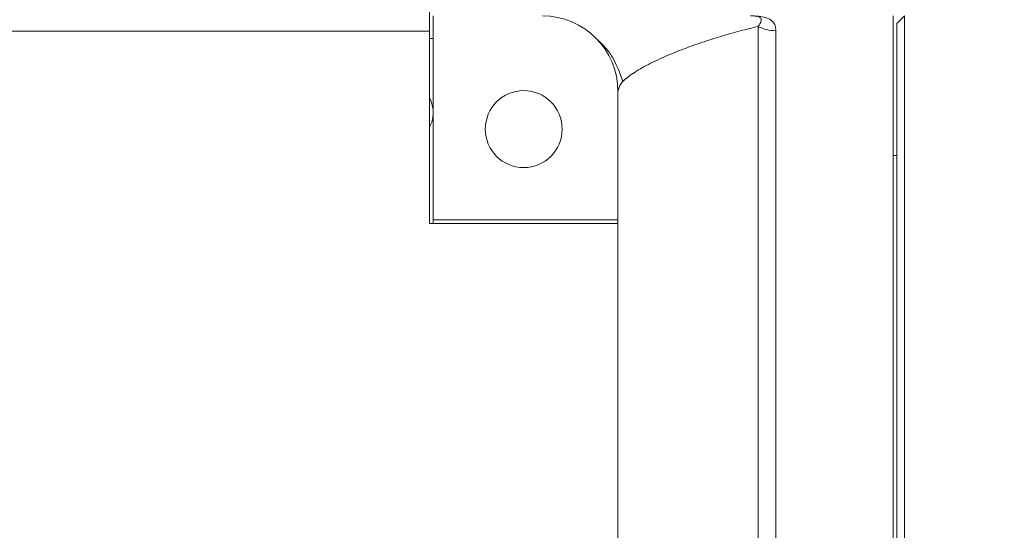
# Model space of a CAD drawing. Header units: millimetres. Extents: x 35469 to 44263, y -24881 to -16268.
# Tile 26 of 231: x 38742 to 38872, y -22027 to -21960. Entities that reach past the tile are written whole.
import ezdxf

# ---------------------------------------------------------------- set-up
doc = ezdxf.new("R2010")
doc.units = ezdxf.units.MM
doc.header["$LTSCALE"] = 0.3175
doc.layers.add('1轮廓实线层', color=7, linetype='Continuous', lineweight=18)
doc.layers.add('7标注层', color=4, linetype='Continuous', lineweight=13)
doc.styles.add('标准汉字', font='gbenor.shx', dxfattribs={"bigfont": 'gbcbig.shx'})
doc.dimstyles.new('M1：18', dxfattribs={"dimscale": 18, "dimtxt": 3.5, "dimasz": 2.5, "dimexe": 2, "dimexo": 0, "dimgap": 1.5, "dimtad": 1, "dimdec": 1, "dimdsep": 46, "dimtxsty": '标准汉字', "dimcen": 5, "dimdle": 5, "dimclrd": 1, "dimclre": 1, "dimclrt": 256, "dimadec": 4, "dimazin": 2, "dimtfac": 1, "dimtdec": 1, "dimtmove": 0, "dimatfit": 3, "dimfxl": 1, "dimtolj": 1, "dimarcsym": 0})

# ---------------------------------------------------------------- blocks, each defined once
blk = doc.blocks.new('*D47')
at = {"layer": '7标注层', "color": 1, "lineweight": -2, "ltscale": 18, "transparency": 16777216}
blk.add_line((40133.94, -21590.74), (40484.69, -21492.38), dxfattribs=at)
at = {"layer": '7标注层', "color": 1, "transparency": 16777216}
blk.add_solid([(40486.71, -21499.6), (40482.66, -21485.16), (40528.02, -21480.23)], dxfattribs=at)
at = {"layer": 'Defpoints', "color": 0, "transparency": 16777216}
for p in [(40528.02, -21480.23), (38543.98, -22036.57)]:
    blk.add_point(p, dxfattribs=at)
at = {"layer": '7标注层', "transparency": 16777216, "insert": (40227.57, -21503.73), "char_height": 63, "attachment_point": 5, "rotation": 15.664, "style": '标准汉字'}
blk.add_mtext('\\A1;R2060', dxfattribs=at)

msp = doc.modelspace()

# ---------------------------------------------------------------- linework, layer by layer
at = {"layer": '1轮廓实线层', "ltscale": 18}
for p, q in [((38795.983, -21955.079), (38795.983, -21961.079)), ((38796.483, -21959.079), (38796.483, -21986.079)), ((38857.483, -21959.079), (38857.483, -22111.693)), ((38858.983, -21959.079), (38857.983, -21960.079)), ((38858.983, -21959.079), (38858.983, -22114.079)), ((38795.983, -21961.079), (38675.983, -21961.079)), ((38795.983, -21961.079), (38795.983, -21986.579)), ((38839.577, -22110.895), (38839.577, -21960.469)), ((38841.921, -21961.038), (38841.921, -22110.34)), ((38857.983, -22113.079), (38857.983, -21960.079)), ((38796.483, -21962.079), (38795.983, -21962.079)), ((38820.983, -21986.079), (38820.983, -21969.079)), ((38857.983, -21977.579), (38857.483, -21977.579)), ((38795.983, -21986.579), (38820.983, -21986.579)), ((38796.483, -21986.079), (38820.983, -21986.079)), ((38796.483, -21986.079), (38796.483, -21986.579)), ((38820.983, -21986.079), (38820.983, -21986.579)), ((38820.983, -21986.579), (38820.983, -22086.579))]:
    msp.add_line(p, q, dxfattribs=at)
msp.add_circle((38808.483, -21974.079), 5.1, dxfattribs=at)
at = {"layer": '1轮廓实线层', "lineweight": 20, "ltscale": 18}
for centre, radius, start, end in [((38810.983, -21969.079), 10, 0, 90), ((38791.483, -21972.079), 5, 360, 25.84193)]:
    msp.add_arc(centre, radius, start, end, dxfattribs=at)
at = {"layer": '1轮廓实线层', "ltscale": 18}
for points, knots in [([(38838.585, -21959.079), (38838.592, -21959.079), (38838.996, -21959.08), (38839.441, -21959.097), (38840.345, -21959.199), (38841.41, -21959.541), (38841.877, -21960.207), (38841.912, -21960.876), (38841.921, -21961.038)], [0, 0, 0, 0, 184.9054014, 9872.8831654, 19590.1496024, 39369.2048666, 72000.0293381, 82468.3716715, 82468.3716715, 82468.3716715, 82468.3716715]), ([(38839.577, -21960.469), (38839.577, -21960.469), (38839.663, -21960.349), (38839.967, -21959.887), (38840.089, -21959.404), (38839.581, -21959.127), (38838.992, -21959.081), (38838.621, -21959.08), (38838.621, -21959.08)], [0, 0, 0, 0, 0.1967878, 7296.7338951, 30038.6085264, 43909.0069235, 57430.0545196, 57430.2513074, 57430.2513074, 57430.2513074, 57430.2513074]), ([(38820.983, -21969.079), (38821.071, -21968.739), (38821.248, -21968.052), (38822.532, -21966.941), (38824.398, -21965.788), (38826.805, -21964.617), (38829.424, -21963.54), (38832.089, -21962.583), (38834.663, -21961.762), (38837.277, -21961.023), (38838.802, -21960.656), (38839.577, -21960.469)], [0, 0, 0, 0, 13282.877503, 26848.8389299, 40660.2324197, 54724.0277633, 69048.4889413, 80919.8222064, 93047.1652837, 105405.9070711, 118158.766472, 118158.766472, 118158.766472, 118158.766472]), ([(38818.322, -21962.296), (38818.658, -21962.601), (38819.686, -21963.532), (38820.833, -21965.502), (38821.378, -21967.036), (38821.643, -21967.779)], [0, 0, 0, 0, 8670.2944847, 26458.3381015, 43153.2755372, 43153.2755372, 43153.2755372, 43153.2755372]), ([(38795.983, -21973.723), (38796.035, -21973.65), (38796.386, -21973.151), (38796.438, -21972.573), (38796.483, -21972.079)], [0, 0, 0, 0, 4765.3212108, 32340.7427382, 32340.7427382, 32340.7427382, 32340.7427382])]:
    msp.add_open_spline(points, degree=3, knots=knots, dxfattribs=at)
msp.add_open_spline([(38841.921, -21961.038), (38841.512, -21961.013), (38840.695, -21960.964), (38839.95, -21960.634), (38839.577, -21960.469)], degree=3, dxfattribs=at)
at = {"layer": '7标注层', "ltscale": 18}
msp.add_arc((38543.983, -22036.573), 567.193, 193, 167, dxfattribs=at)

# ---------------------------------------------------------------- dimensions: what is measured, and where the dimension line sits
dim = msp.add_radius_dim(center=(38543.983, -22036.573), mpoint=(40528.018, -21480.233), text='R2060', dimstyle='M1：18', override={"dimsah": 1, "dimtzin": 8}, dxfattribs=at)
dim.commit()
dim.dimension.update_dxf_attribs({"geometry": '*D47', "text_midpoint": (40243.362, -21560.053), "dimtype": 164})

doc.saveas('drawing.dxf')
